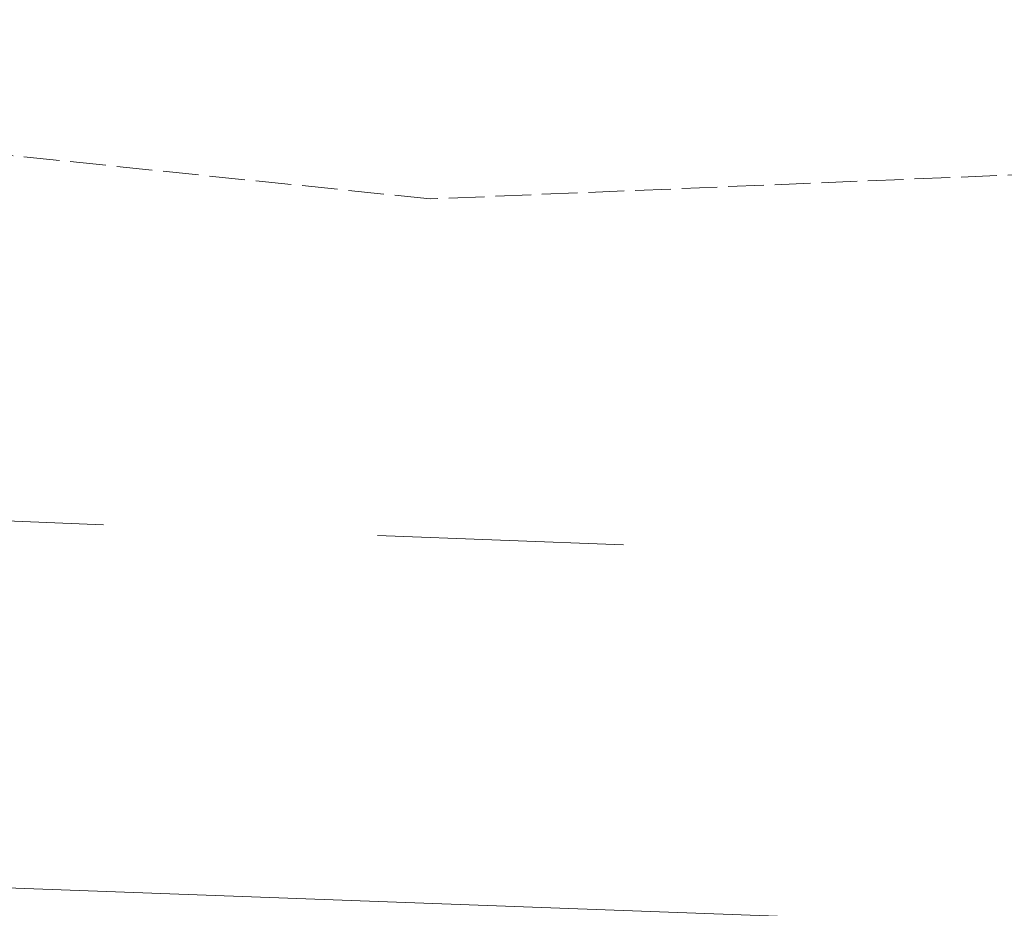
# Model space of a CAD drawing. Extents: x 2399984 to 2508823, y 556481 to 592637.
# Tile 70 of 158: x 2446020 to 2446038, y 557993 to 558009. Entities that reach past the tile are written whole.
import ezdxf

# ---------------------------------------------------------------- set-up
doc = ezdxf.new("R2010")
doc.units = 0
doc.header["$MEASUREMENT"] = 0
doc.linetypes.add('cl20', pattern=[100, 5, -5, 80, -5, 5])
doc.linetypes.add('constlimit', pattern=[0.85, 0.65, -0.1, -0.1])
for name, color, linetype, lineweight in [('DT_X_Triangles', 91, 'Continuous', 0), ('RW_P_Const_Limits', 120, 'constlimit', 0), ('RW_X_CL_20', 6, 'cl20', 0)]:
    doc.layers.add(name, color=color, linetype=linetype, lineweight=lineweight)

msp = doc.modelspace()

# ---------------------------------------------------------------- linework, layer by layer
at = {"layer": 'RW_P_Const_Limits'}
for p, q in [((2446027.207, 558006.041), (2446000.794, 558008.779)), ((2446084.246, 558008.396), (2446027.207, 558006.041))]:
    msp.add_line(p, q, dxfattribs=at)
at = {"layer": 'RW_X_CL_20'}
msp.add_line((2445256.826, 558029.916), (2446030.727, 557999.732), dxfattribs=at)

# ---------------------------------------------------------------- meshes
at = {"layer": 'DT_X_Triangles'}
mesh = msp.add_polyface(dxfattribs=at)
corners = [(2445951.262, 557998.786), (2445971.103, 558003.766), (2445963.652, 557991.474), (2445977.567, 557990.22), (2445990.629, 558001.838), (2445989.986, 557996.118), (2445988.564, 557988.656), (2445991.388, 557988.172), (2446007.442, 557991.355), (2445998.018, 558001.063), (2446005.069, 557985.336), (2446021.512, 557971.641), (2446005.36, 557999.919), (2446024.539, 557979.583), (2446023.438, 557975.479), (2446010.21, 557998.746), (2446011.593, 557998.092), (2446012.788, 557997.11), (2446015.001, 557994.821), (2446016.662, 557993.583), (2446028.589, 557982.566), (2446042.468, 557992.635), (2446029.649, 557986.776), (2446034.143, 557968.902), (2446031.576, 557964.913), (2446042.635, 557979.969), (2446038.146, 557974.057), (2446063.698, 557946.635), (2446060.882, 557943.146), (2446070.042, 557955.349), (2446076.349, 557964.231), (2446074.513, 557961.57), (2446072.943, 557959.773)]
mesh.append_faces([[corners[k] for k in face] for face in [(0, 1, 2), (2, 1, 3), (1, 4, 5), (1, 5, 3), (3, 5, 6), (3, 6, 7), (6, 5, 7), (5, 8, 7), (5, 4, 9), (5, 9, 8), (7, 8, 10), (7, 10, 11), (9, 12, 8), (10, 8, 13), (10, 13, 14), (10, 14, 11), (12, 15, 8), (8, 15, 16), (8, 16, 17), (8, 17, 18), (8, 18, 19), (8, 19, 20), (8, 20, 13), (19, 21, 22), (19, 22, 20), (11, 14, 23), (11, 23, 24), (14, 13, 20), (14, 20, 23), (20, 22, 25), (20, 25, 26), (20, 26, 23), (22, 21, 25), (24, 23, 27), (24, 27, 28), (23, 26, 27), (26, 25, 29), (26, 29, 27), (21, 30, 31), (21, 31, 25), (25, 31, 32), (25, 32, 29)]])

doc.saveas('drawing.dxf')
